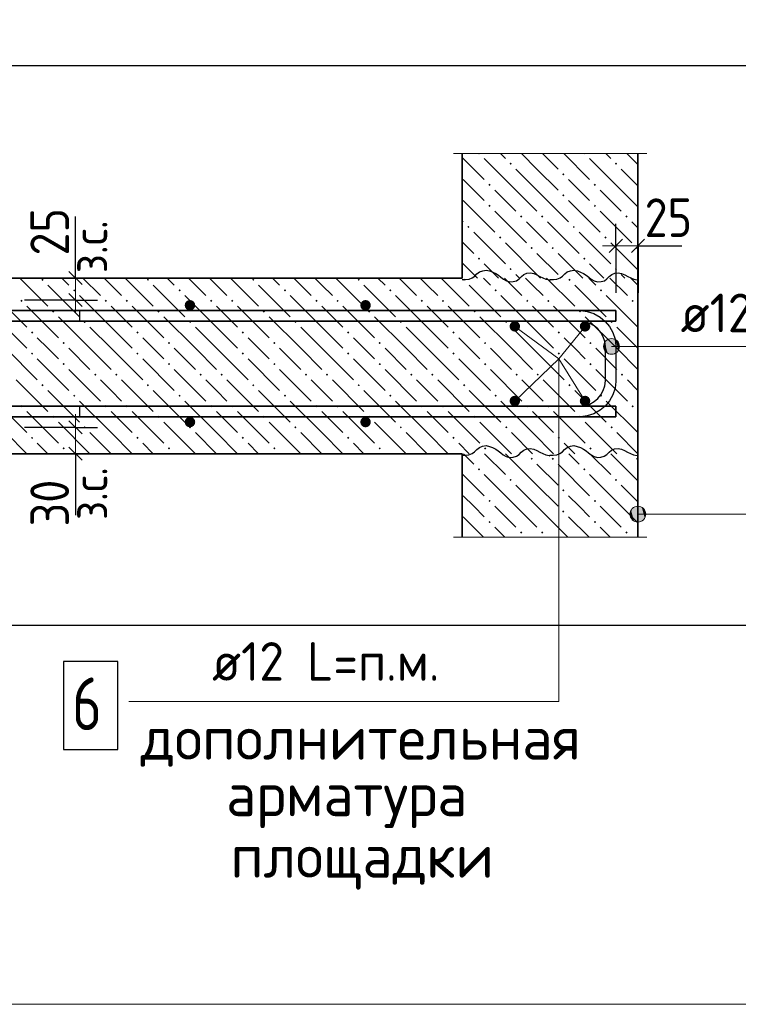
# Model space of a CAD drawing. Header units: millimetres. Extents: x 0 to 21005, y 0 to 14855.
# Tile 7 of 18: x 4706 to 6752, y 6742 to 9545. Entities that reach past the tile are written whole.
import ezdxf

# ---------------------------------------------------------------- set-up
doc = ezdxf.new("R2010")
doc.units = ezdxf.units.MM
for name, color, linetype, lineweight in [('Standard', 7, 'Continuous', 25), ('Обрамление П-обр. равн.', 7, 'Continuous', 25), ('Позиционная метка линия выноска', 7, 'Continuous', 13), ('Примечания_1', 7, 'Continuous', 13), ('Размерная линия_ общее', 7, 'Continuous', 13), ('Текст_ общее', 7, 'Continuous', 25), ('Фоновоя арматура Х1', 7, 'Continuous', 25)]:
    doc.layers.add(name, color=color, linetype=linetype, lineweight=lineweight)
doc.layers.add('ЖБ Лестница', color=7, linetype='Continuous', lineweight=25, true_color=0xe0e0ff)
doc.layers.add('ЖБ Стена верхний уровень', color=7, linetype='Continuous', lineweight=25, true_color=0x006e00)
doc.layers.add('Размерная выноска', color=7, linetype='Continuous')
doc.styles.add('ISOCPEUR', font='txt')

msp = doc.modelspace()

# ---------------------------------------------------------------- hatches: boundary and pattern name
at = {"linetype": 'Continuous', "lineweight": 25, "transparency": 33554687}
for points in [[(5205.9, 8732.1), (5204.8, 8737.9), (5201.5, 8742.7), (5196.6, 8746), (5190.9, 8747.1), (5185.2, 8746), (5180.3, 8742.7), (5177, 8737.9), (5175.9, 8732.1), (5177, 8726.4), (5180.3, 8721.5), (5185.2, 8718.3), (5190.9, 8717.1), (5196.6, 8718.3), (5201.5, 8721.5), (5204.8, 8726.4)], [(5205.9, 8732.1), (5204.8, 8737.9), (5201.5, 8742.7), (5196.6, 8746), (5190.9, 8747.1), (5185.2, 8746), (5180.3, 8742.7), (5177, 8737.9), (5175.9, 8732.1), (5177, 8726.4), (5180.3, 8721.5), (5185.2, 8718.3), (5190.9, 8717.1), (5196.6, 8718.3), (5201.5, 8721.5), (5204.8, 8726.4)], [(5705.9, 8732.1), (5704.8, 8737.9), (5701.5, 8742.7), (5696.6, 8746), (5690.9, 8747.1), (5685.2, 8746), (5680.3, 8742.7), (5677, 8737.9), (5675.9, 8732.1), (5677, 8726.4), (5680.3, 8721.5), (5685.2, 8718.3), (5690.9, 8717.1), (5696.6, 8718.3), (5701.5, 8721.5), (5704.8, 8726.4)], [(5705.9, 8732.1), (5704.8, 8737.9), (5701.5, 8742.7), (5696.6, 8746), (5690.9, 8747.1), (5685.2, 8746), (5680.3, 8742.7), (5677, 8737.9), (5675.9, 8732.1), (5677, 8726.4), (5680.3, 8721.5), (5685.2, 8718.3), (5690.9, 8717.1), (5696.6, 8718.3), (5701.5, 8721.5), (5704.8, 8726.4)], [(6130.9, 8672.1), (6129.7, 8677.9), (6126.5, 8682.7), (6121.6, 8686), (6115.9, 8687.1), (6110.1, 8686), (6105.3, 8682.7), (6102, 8677.9), (6100.9, 8672.1), (6102, 8666.4), (6105.3, 8661.5), (6110.1, 8658.3), (6115.9, 8657.1), (6121.6, 8658.3), (6126.5, 8661.5), (6129.7, 8666.4)], [(6330.9, 8672.1), (6329.7, 8677.9), (6326.5, 8682.7), (6321.6, 8686), (6315.9, 8687.1), (6310.1, 8686), (6305.3, 8682.7), (6302, 8677.9), (6300.9, 8672.1), (6302, 8666.4), (6305.3, 8661.5), (6310.1, 8658.3), (6315.9, 8657.1), (6321.6, 8658.3), (6326.5, 8661.5), (6329.7, 8666.4)], [(6130.9, 8459.6), (6129.7, 8465.4), (6126.5, 8470.2), (6121.6, 8473.5), (6115.9, 8474.6), (6110.1, 8473.5), (6105.3, 8470.2), (6102, 8465.4), (6100.9, 8459.6), (6102, 8453.9), (6105.3, 8449), (6110.1, 8445.8), (6115.9, 8444.6), (6121.6, 8445.8), (6126.5, 8449), (6129.7, 8453.9)], [(6330.9, 8459.6), (6329.7, 8465.4), (6326.5, 8470.2), (6321.6, 8473.5), (6315.9, 8474.6), (6310.1, 8473.5), (6305.3, 8470.2), (6302, 8465.4), (6300.9, 8459.6), (6302, 8453.9), (6305.3, 8449), (6310.1, 8445.8), (6315.9, 8444.6), (6321.6, 8445.8), (6326.5, 8449), (6329.7, 8453.9)], [(5205.9, 8399.6), (5204.8, 8405.4), (5201.5, 8410.2), (5196.6, 8413.5), (5190.9, 8414.6), (5185.2, 8413.5), (5180.3, 8410.2), (5177, 8405.4), (5175.9, 8399.6), (5177, 8393.9), (5180.3, 8389), (5185.2, 8385.8), (5190.9, 8384.6), (5196.6, 8385.8), (5201.5, 8389), (5204.8, 8393.9)], [(5705.9, 8399.6), (5704.8, 8405.4), (5701.5, 8410.2), (5696.6, 8413.5), (5690.9, 8414.6), (5685.2, 8413.5), (5680.3, 8410.2), (5677, 8405.4), (5675.9, 8399.6), (5677, 8393.9), (5680.3, 8389), (5685.2, 8385.8), (5690.9, 8384.6), (5696.6, 8385.8), (5701.5, 8389), (5704.8, 8393.9)]]:
    msp.add_hatch(color=7, dxfattribs=at).paths.add_polyline_path(points)
at = {"layer": 'ЖБ Лестница', "linetype": 'Continuous', "lineweight": 18, "transparency": 33554687}
for points in [[(4768.1, 8804.6), (4771.3, 8807.9), (4774.6, 8804.6), (4771.3, 8801.4)], [(5068.1, 8804.6), (5071.3, 8807.9), (5074.6, 8804.6), (5071.3, 8801.4)], [(5368.1, 8804.6), (5371.3, 8807.9), (5374.6, 8804.6), (5371.3, 8801.4)], [(5668.1, 8804.6), (5671.3, 8807.9), (5674.6, 8804.6), (5671.3, 8801.4)], [(5968.1, 8804.6), (5971.3, 8807.9), (5974.6, 8804.6), (5971.3, 8801.4)], [(6268.1, 8804.6), (6271.3, 8807.9), (6274.6, 8804.6), (6271.3, 8801.4)], [(4858.1, 8774.6), (4861.3, 8777.9), (4864.6, 8774.6), (4861.3, 8771.4)], [(5158.1, 8774.6), (5161.3, 8777.9), (5164.6, 8774.6), (5161.3, 8771.4)], [(5458.1, 8774.6), (5461.3, 8777.9), (5464.6, 8774.6), (5461.3, 8771.4)], [(5758.1, 8774.6), (5761.3, 8777.9), (5764.6, 8774.6), (5761.3, 8771.4)], [(6058.1, 8774.6), (6061.3, 8777.9), (6064.6, 8774.6), (6061.3, 8771.4)], [(6358.1, 8774.6), (6361.3, 8777.9), (6364.6, 8774.6), (6361.3, 8771.4)], [(4708.1, 8744.6), (4711.3, 8747.9), (4714.6, 8744.6), (4711.3, 8741.4)], [(4948.1, 8744.6), (4951.3, 8747.9), (4954.6, 8744.6), (4951.3, 8741.4)], [(5008.1, 8744.6), (5011.3, 8747.9), (5014.6, 8744.6), (5011.3, 8741.4)], [(5248.1, 8744.6), (5251.3, 8747.9), (5254.6, 8744.6), (5251.3, 8741.4)], [(5308.1, 8744.6), (5311.3, 8747.9), (5314.6, 8744.6), (5311.3, 8741.4)], [(5548.1, 8744.6), (5551.3, 8747.9), (5554.6, 8744.6), (5551.3, 8741.4)], [(5608.1, 8744.6), (5611.3, 8747.9), (5614.6, 8744.6), (5611.3, 8741.4)], [(5848.1, 8744.6), (5851.3, 8747.9), (5854.6, 8744.6), (5851.3, 8741.4)], [(5908.1, 8744.6), (5911.3, 8747.9), (5914.6, 8744.6), (5911.3, 8741.4)], [(6148.1, 8744.6), (6151.3, 8747.9), (6154.6, 8744.6), (6151.3, 8741.4)], [(6208.1, 8744.6), (6211.3, 8747.9), (6214.6, 8744.6), (6211.3, 8741.4)], [(6448.1, 8744.6), (6451.3, 8747.9), (6454.6, 8744.6), (6451.3, 8741.4)], [(4798.1, 8714.6), (4801.3, 8717.9), (4804.6, 8714.6), (4801.3, 8711.4)], [(5098.1, 8714.6), (5101.3, 8717.9), (5104.6, 8714.6), (5101.3, 8711.4)], [(5398.1, 8714.6), (5401.3, 8717.9), (5404.6, 8714.6), (5401.3, 8711.4)], [(5698.1, 8714.6), (5701.3, 8717.9), (5704.6, 8714.6), (5701.3, 8711.4)], [(5998.1, 8714.6), (6001.3, 8717.9), (6004.6, 8714.6), (6001.3, 8711.4)], [(6298.1, 8714.6), (6301.3, 8717.9), (6304.6, 8714.6), (6301.3, 8711.4)], [(4888.1, 8684.6), (4891.3, 8687.9), (4894.6, 8684.6), (4891.3, 8681.4)], [(5188.1, 8684.6), (5191.3, 8687.9), (5194.6, 8684.6), (5191.3, 8681.4)], [(5488.1, 8684.6), (5491.3, 8687.9), (5494.6, 8684.6), (5491.3, 8681.4)], [(5788.1, 8684.6), (5791.3, 8687.9), (5794.6, 8684.6), (5791.3, 8681.4)], [(6088.1, 8684.6), (6091.3, 8687.9), (6094.6, 8684.6), (6091.3, 8681.4)], [(6388.1, 8684.6), (6391.3, 8687.9), (6394.6, 8684.6), (6391.3, 8681.4)], [(4738.1, 8654.6), (4741.3, 8657.9), (4744.6, 8654.6), (4741.3, 8651.4)], [(5038.1, 8654.6), (5041.3, 8657.9), (5044.6, 8654.6), (5041.3, 8651.4)], [(5338.1, 8654.6), (5341.3, 8657.9), (5344.6, 8654.6), (5341.3, 8651.4)], [(5638.1, 8654.6), (5641.3, 8657.9), (5644.6, 8654.6), (5641.3, 8651.4)], [(5938.1, 8654.6), (5941.3, 8657.9), (5944.6, 8654.6), (5941.3, 8651.4)], [(6238.1, 8654.6), (6241.3, 8657.9), (6244.6, 8654.6), (6241.3, 8651.4)], [(4828.1, 8624.6), (4831.3, 8627.9), (4834.6, 8624.6), (4831.3, 8621.4)], [(5128.1, 8624.6), (5131.3, 8627.9), (5134.6, 8624.6), (5131.3, 8621.4)], [(5428.1, 8624.6), (5431.3, 8627.9), (5434.6, 8624.6), (5431.3, 8621.4)], [(5728.1, 8624.6), (5731.3, 8627.9), (5734.6, 8624.6), (5731.3, 8621.4)], [(6028.1, 8624.6), (6031.3, 8627.9), (6034.6, 8624.6), (6031.3, 8621.4)], [(6328.1, 8624.6), (6331.3, 8627.9), (6334.6, 8624.6), (6331.3, 8621.4)], [(4738.1, 8594.6), (4741.3, 8597.9), (4744.6, 8594.6), (4741.3, 8591.4)], [(5038.1, 8594.6), (5041.3, 8597.9), (5044.6, 8594.6), (5041.3, 8591.4)], [(5338.1, 8594.6), (5341.3, 8597.9), (5344.6, 8594.6), (5341.3, 8591.4)], [(5638.1, 8594.6), (5641.3, 8597.9), (5644.6, 8594.6), (5641.3, 8591.4)], [(5938.1, 8594.6), (5941.3, 8597.9), (5944.6, 8594.6), (5941.3, 8591.4)], [(6238.1, 8594.6), (6241.3, 8597.9), (6244.6, 8594.6), (6241.3, 8591.4)], [(4828.1, 8564.6), (4831.3, 8567.9), (4834.6, 8564.6), (4831.3, 8561.4)], [(5128.1, 8564.6), (5131.3, 8567.9), (5134.6, 8564.6), (5131.3, 8561.4)], [(5428.1, 8564.6), (5431.3, 8567.9), (5434.6, 8564.6), (5431.3, 8561.4)], [(5728.1, 8564.6), (5731.3, 8567.9), (5734.6, 8564.6), (5731.3, 8561.4)], [(6028.1, 8564.6), (6031.3, 8567.9), (6034.6, 8564.6), (6031.3, 8561.4)], [(6328.1, 8564.6), (6331.3, 8567.9), (6334.6, 8564.6), (6331.3, 8561.4)], [(4918.1, 8534.6), (4921.3, 8537.9), (4924.6, 8534.6), (4921.3, 8531.4)], [(4978.1, 8534.6), (4981.3, 8537.9), (4984.6, 8534.6), (4981.3, 8531.4)], [(5218.1, 8534.6), (5221.3, 8537.9), (5224.6, 8534.6), (5221.3, 8531.4)], [(5278.1, 8534.6), (5281.3, 8537.9), (5284.6, 8534.6), (5281.3, 8531.4)], [(5518.1, 8534.6), (5521.3, 8537.9), (5524.6, 8534.6), (5521.3, 8531.4)], [(5578.1, 8534.6), (5581.3, 8537.9), (5584.6, 8534.6), (5581.3, 8531.4)], [(5818.1, 8534.6), (5821.3, 8537.9), (5824.6, 8534.6), (5821.3, 8531.4)], [(5878.1, 8534.6), (5881.3, 8537.9), (5884.6, 8534.6), (5881.3, 8531.4)], [(6118.1, 8534.6), (6121.3, 8537.9), (6124.6, 8534.6), (6121.3, 8531.4)], [(6178.1, 8534.6), (6181.3, 8537.9), (6184.6, 8534.6), (6181.3, 8531.4)], [(6418.1, 8534.6), (6421.3, 8537.9), (6424.6, 8534.6), (6421.3, 8531.4)], [(4768.1, 8504.6), (4771.3, 8507.9), (4774.6, 8504.6), (4771.3, 8501.4)], [(5068.1, 8504.6), (5071.3, 8507.9), (5074.6, 8504.6), (5071.3, 8501.4)], [(5368.1, 8504.6), (5371.3, 8507.9), (5374.6, 8504.6), (5371.3, 8501.4)], [(5668.1, 8504.6), (5671.3, 8507.9), (5674.6, 8504.6), (5671.3, 8501.4)], [(5968.1, 8504.6), (5971.3, 8507.9), (5974.6, 8504.6), (5971.3, 8501.4)], [(6268.1, 8504.6), (6271.3, 8507.9), (6274.6, 8504.6), (6271.3, 8501.4)], [(4858.1, 8474.6), (4861.3, 8477.9), (4864.6, 8474.6), (4861.3, 8471.4)], [(5158.1, 8474.6), (5161.3, 8477.9), (5164.6, 8474.6), (5161.3, 8471.4)], [(5458.1, 8474.6), (5461.3, 8477.9), (5464.6, 8474.6), (5461.3, 8471.4)], [(5758.1, 8474.6), (5761.3, 8477.9), (5764.6, 8474.6), (5761.3, 8471.4)], [(6058.1, 8474.6), (6061.3, 8477.9), (6064.6, 8474.6), (6061.3, 8471.4)], [(6358.1, 8474.6), (6361.3, 8477.9), (6364.6, 8474.6), (6361.3, 8471.4)], [(4708.1, 8444.6), (4711.3, 8447.9), (4714.6, 8444.6), (4711.3, 8441.4)], [(4948.1, 8444.6), (4951.3, 8447.9), (4954.6, 8444.6), (4951.3, 8441.4)], [(5008.1, 8444.6), (5011.3, 8447.9), (5014.6, 8444.6), (5011.3, 8441.4)], [(5248.1, 8444.6), (5251.3, 8447.9), (5254.6, 8444.6), (5251.3, 8441.4)], [(5308.1, 8444.6), (5311.3, 8447.9), (5314.6, 8444.6), (5311.3, 8441.4)], [(5548.1, 8444.6), (5551.3, 8447.9), (5554.6, 8444.6), (5551.3, 8441.4)], [(5608.1, 8444.6), (5611.3, 8447.9), (5614.6, 8444.6), (5611.3, 8441.4)], [(5848.1, 8444.6), (5851.3, 8447.9), (5854.6, 8444.6), (5851.3, 8441.4)], [(5908.1, 8444.6), (5911.3, 8447.9), (5914.6, 8444.6), (5911.3, 8441.4)], [(6148.1, 8444.6), (6151.3, 8447.9), (6154.6, 8444.6), (6151.3, 8441.4)], [(6208.1, 8444.6), (6211.3, 8447.9), (6214.6, 8444.6), (6211.3, 8441.4)], [(6448.1, 8444.6), (6451.3, 8447.9), (6454.6, 8444.6), (6451.3, 8441.4)], [(4798.1, 8414.6), (4801.3, 8417.9), (4804.6, 8414.6), (4801.3, 8411.4)], [(5098.1, 8414.6), (5101.3, 8417.9), (5104.6, 8414.6), (5101.3, 8411.4)], [(5398.1, 8414.6), (5401.3, 8417.9), (5404.6, 8414.6), (5401.3, 8411.4)], [(5698.1, 8414.6), (5701.3, 8417.9), (5704.6, 8414.6), (5701.3, 8411.4)], [(5998.1, 8414.6), (6001.3, 8417.9), (6004.6, 8414.6), (6001.3, 8411.4)], [(6298.1, 8414.6), (6301.3, 8417.9), (6304.6, 8414.6), (6301.3, 8411.4)], [(4888.1, 8384.6), (4891.3, 8387.9), (4894.6, 8384.6), (4891.3, 8381.4)], [(5188.1, 8384.6), (5191.3, 8387.9), (5194.6, 8384.6), (5191.3, 8381.4)], [(5488.1, 8384.6), (5491.3, 8387.9), (5494.6, 8384.6), (5491.3, 8381.4)], [(5788.1, 8384.6), (5791.3, 8387.9), (5794.6, 8384.6), (5791.3, 8381.4)], [(6088.1, 8384.6), (6091.3, 8387.9), (6094.6, 8384.6), (6091.3, 8381.4)], [(6388.1, 8384.6), (6391.3, 8387.9), (6394.6, 8384.6), (6391.3, 8381.4)], [(4738.1, 8354.6), (4741.3, 8357.9), (4744.6, 8354.6), (4741.3, 8351.4)], [(5038.1, 8354.6), (5041.3, 8357.9), (5044.6, 8354.6), (5041.3, 8351.4)], [(5338.1, 8354.6), (5341.3, 8357.9), (5344.6, 8354.6), (5341.3, 8351.4)], [(5638.1, 8354.6), (5641.3, 8357.9), (5644.6, 8354.6), (5641.3, 8351.4)], [(5938.1, 8354.6), (5941.3, 8357.9), (5944.6, 8354.6), (5941.3, 8351.4)], [(6238.1, 8354.6), (6241.3, 8357.9), (6244.6, 8354.6), (6241.3, 8351.4)], [(4828.1, 8324.6), (4831.3, 8327.9), (4834.6, 8324.6), (4831.3, 8321.4)], [(5128.1, 8324.6), (5131.3, 8327.9), (5134.6, 8324.6), (5131.3, 8321.4)], [(5428.1, 8324.6), (5431.3, 8327.9), (5434.6, 8324.6), (5431.3, 8321.4)], [(5728.1, 8324.6), (5731.3, 8327.9), (5734.6, 8324.6), (5731.3, 8321.4)], [(6028.1, 8324.6), (6031.3, 8327.9), (6034.6, 8324.6), (6031.3, 8321.4)], [(6328.1, 8324.6), (6331.3, 8327.9), (6334.6, 8324.6), (6331.3, 8321.4)]]:
    msp.add_hatch(color=7, dxfattribs=at).paths.add_polyline_path(points, flags=16)
at = {"layer": 'ЖБ Стена верхний уровень', "linetype": 'Continuous', "lineweight": 18, "transparency": 33554687}
for points in [[(6016.2, 9164), (6013.9, 9161.8), (6011.7, 9164)], [(6316.2, 9164), (6313.9, 9161.8), (6311.7, 9164)], [(6100.7, 9135), (6103.9, 9138.3), (6107.2, 9135), (6103.9, 9131.8)], [(6400.7, 9135), (6403.9, 9138.3), (6407.2, 9135), (6403.9, 9131.8)], [(6250.7, 9105), (6253.9, 9108.3), (6257.2, 9105), (6253.9, 9101.8)], [(6040.7, 9075), (6043.9, 9078.3), (6047.2, 9075), (6043.9, 9071.8)], [(6340.7, 9075), (6343.9, 9078.3), (6347.2, 9075), (6343.9, 9071.8)], [(6250.7, 9045), (6253.9, 9048.3), (6257.2, 9045), (6253.9, 9041.8)], [(6040.7, 9015), (6043.9, 9018.3), (6047.2, 9015), (6043.9, 9011.8)], [(6340.7, 9015), (6343.9, 9018.3), (6347.2, 9015), (6343.9, 9011.8)], [(6130.7, 8985), (6133.9, 8988.3), (6137.2, 8985), (6133.9, 8981.8)], [(6190.7, 8985), (6193.9, 8988.3), (6197.2, 8985), (6193.9, 8981.8)], [(6430.7, 8985), (6433.9, 8988.3), (6437.2, 8985), (6433.9, 8981.8)], [(5980.7, 8955), (5983.9, 8958.3), (5987.2, 8955), (5983.9, 8951.8)], [(6280.7, 8955), (6283.9, 8958.3), (6287.2, 8955), (6283.9, 8951.8)], [(6070.7, 8925), (6073.9, 8928.3), (6077.2, 8925), (6073.9, 8921.8)], [(6370.7, 8925), (6373.9, 8928.3), (6377.2, 8925), (6373.9, 8921.8)], [(6160.7, 8895), (6163.9, 8898.3), (6167.2, 8895), (6163.9, 8891.8)], [(6220.7, 8895), (6223.9, 8898.3), (6227.2, 8895), (6223.9, 8891.8)], [(6460.7, 8895), (6463.9, 8898.3), (6466.3, 8895.9), (6466.3, 8894.2), (6463.9, 8891.8)], [(6010.7, 8865), (6013.9, 8868.3), (6017.2, 8865), (6013.9, 8861.8)], [(6310.7, 8865), (6313.9, 8868.3), (6317.2, 8865), (6313.9, 8861.8)], [(6100.7, 8835), (6103.9, 8838.3), (6107.2, 8835), (6103.9, 8831.8)], [(6400.7, 8835), (6403.9, 8838.3), (6407.2, 8835), (6403.9, 8831.8)], [(6465.9, 8596.3), (6466.3, 8595.9), (6466.3, 8594.2), (6465.9, 8593.7)], [(6160.7, 8295), (6163.9, 8298.3), (6167.2, 8295), (6163.9, 8291.8)], [(6220.7, 8295), (6223.9, 8298.3), (6227.2, 8295), (6223.9, 8291.8)], [(6460.7, 8295), (6463.9, 8298.3), (6466.3, 8295.9), (6466.3, 8294.2), (6463.9, 8291.8)], [(6010.7, 8265), (6013.9, 8268.3), (6017.2, 8265), (6013.9, 8261.8)], [(6310.7, 8265), (6313.9, 8268.3), (6317.2, 8265), (6313.9, 8261.8)], [(6100.7, 8235), (6103.9, 8238.3), (6107.2, 8235), (6103.9, 8231.8)], [(6400.7, 8235), (6403.9, 8238.3), (6407.2, 8235), (6403.9, 8231.8)], [(6250.7, 8205), (6253.9, 8208.3), (6257.2, 8205), (6253.9, 8201.8)], [(6040.7, 8175), (6043.9, 8178.3), (6047.2, 8175), (6043.9, 8171.8)], [(6340.7, 8175), (6343.9, 8178.3), (6347.2, 8175), (6343.9, 8171.8)], [(6250.7, 8145), (6253.9, 8148.3), (6257.2, 8145), (6253.9, 8141.8)], [(6040.7, 8115), (6043.9, 8118.3), (6047.2, 8115), (6043.9, 8111.8)], [(6340.7, 8115), (6343.9, 8118.3), (6347.2, 8115), (6343.9, 8111.8)], [(6130.7, 8085), (6133.9, 8088.3), (6137.2, 8085), (6133.9, 8081.8)], [(6190.7, 8085), (6193.9, 8088.3), (6197.2, 8085), (6193.9, 8081.8)], [(6430.7, 8085), (6433.9, 8088.3), (6437.2, 8085), (6433.9, 8081.8)]]:
    msp.add_hatch(color=7, dxfattribs=at).paths.add_polyline_path(points, flags=16)
at = {"layer": 'Позиционная метка линия выноска', "linetype": 'Continuous', "lineweight": 13, "transparency": 33554687}
for points in [[(6466.3, 8115), (6466.3, 8160), (6455.1, 8156.8)], [(6477.6, 8118.1), (6477.6, 8156.8), (6466.3, 8160)], [(6477.6, 8118.1), (6466.3, 8160), (6466.3, 8115)], [(6447, 8126.2), (6447, 8148.7), (6443.8, 8137.5)], [(6455.1, 8118.1), (6455.1, 8156.8), (6447, 8148.7)], [(6455.1, 8118.1), (6447, 8148.7), (6447, 8126.2)], [(6466.3, 8115), (6455.1, 8156.8), (6455.1, 8118.1)], [(6485.7, 8126.2), (6485.7, 8148.7), (6477.6, 8156.8)], [(6485.7, 8126.2), (6477.6, 8156.8), (6477.6, 8118.1)], [(6485.7, 8148.7), (6485.7, 8126.2), (6488.8, 8137.5)]]:
    msp.add_hatch(color=7, dxfattribs=at).paths.add_polyline_path(points)
at = {"layer": 'Текст_ общее', "linetype": 'Continuous', "lineweight": 13, "transparency": 33554687}
for points in [[(6372, 8626.3), (6380.1, 8595.7), (6380.1, 8634.4)], [(6380.1, 8634.4), (6391.3, 8592.5), (6391.3, 8637.5)], [(6380.1, 8634.4), (6380.1, 8595.7), (6391.3, 8592.5)], [(6391.3, 8637.5), (6391.3, 8592.5), (6402.6, 8595.7)], [(6391.3, 8637.5), (6402.6, 8595.7), (6402.6, 8634.4)], [(6402.6, 8634.4), (6402.6, 8595.7), (6410.7, 8603.8)], [(6402.6, 8634.4), (6410.7, 8603.8), (6410.7, 8626.3)], [(6372, 8603.8), (6372, 8626.3), (6368.8, 8615)], [(6372, 8626.3), (6372, 8603.8), (6380.1, 8595.7)], [(6410.7, 8626.3), (6410.7, 8603.8), (6413.8, 8615)]]:
    msp.add_hatch(color=7, dxfattribs=at).paths.add_polyline_path(points)

# ---------------------------------------------------------------- linework, layer by layer
at = {"color": 7, "linetype": 'Continuous', "lineweight": 25, "transparency": 33554687}
msp.add_lwpolyline([(4830.4, 7467.6), (4985.4, 7467.6), (4985.4, 7717.6), (4830.4, 7717.6), (4830.4, 7467.6)], dxfattribs=at)
at = {"layer": 'Standard', "color": 254, "linetype": 'Continuous', "lineweight": 25, "true_color": 0xc4c4ff, "transparency": 33554687}
msp.add_line((3596.9, 7821.8), (8416.2, 7821.8), dxfattribs=at)
at = {"layer": 'Standard', "color": 7, "linetype": 'Continuous', "lineweight": 13, "transparency": 33554687}
msp.add_lwpolyline([(8416.2, 10359.2), (2398.2, 10359.2), (2398.2, 6742), (8416.2, 6742), (8416.2, 10359.2)], dxfattribs=at)
at = {"layer": 'Standard', "color": 254, "linetype": 'Continuous', "lineweight": 25, "true_color": 0xc4c4ff, "transparency": 33554687}
msp.add_lwpolyline([(8416.2, 9414), (3596.9, 9414), (3596.9, 7821.8)], dxfattribs=at)
at = {"layer": 'ЖБ Лестница', "color": 7, "linetype": 'Continuous', "lineweight": 35, "transparency": 33554687}
for p, q in [((5965.9, 8809.6), (3846.9, 8809.6)), ((3846.9, 8309.6), (5965.9, 8309.6))]:
    msp.add_line(p, q, dxfattribs=at)
at = {"layer": 'ЖБ Лестница', "color": 9, "linetype": 'Continuous', "lineweight": 18, "true_color": 0xc7c7c7, "transparency": 33554687}
for p, q in [((4706.3, 8809.6), (4786.3, 8729.6)), ((4826.3, 8809.6), (4846.3, 8789.6)), ((4886.3, 8809.6), (4936.3, 8759.6)), ((4966.3, 8789.6), (4946.3, 8809.6)), ((5006.3, 8809.6), (5086.3, 8729.6)), ((5126.3, 8809.6), (5146.3, 8789.6)), ((5186.3, 8809.6), (5236.3, 8759.6)), ((5266.3, 8789.6), (5246.3, 8809.6)), ((5306.3, 8809.6), (5386.3, 8729.6)), ((5426.3, 8809.6), (5446.3, 8789.6)), ((5486.3, 8809.6), (5536.3, 8759.6)), ((5566.3, 8789.6), (5546.3, 8809.6)), ((5606.3, 8809.6), (5686.3, 8729.6)), ((5726.3, 8809.6), (5746.3, 8789.6)), ((5786.3, 8809.6), (5836.3, 8759.6)), ((5866.3, 8789.6), (5846.3, 8809.6)), ((5906.3, 8809.6), (5986.3, 8729.6)), ((6026.3, 8809.6), (6046.3, 8789.6)), ((6086.3, 8809.6), (6136.3, 8759.6)), ((6166.3, 8789.6), (6146.3, 8809.6)), ((6206.3, 8809.6), (6286.3, 8729.6)), ((6326.3, 8809.6), (6346.3, 8789.6)), ((6386.3, 8809.6), (6436.3, 8759.6)), ((6466.3, 8789.6), (6446.3, 8809.6)), ((4786.3, 8789.6), (4876.3, 8699.6)), ((4996.3, 8759.6), (4966.3, 8789.6)), ((5086.3, 8789.6), (5176.3, 8699.6)), ((5296.3, 8759.6), (5266.3, 8789.6)), ((5386.3, 8789.6), (5476.3, 8699.6)), ((5596.3, 8759.6), (5566.3, 8789.6)), ((5686.3, 8789.6), (5776.3, 8699.6)), ((5896.3, 8759.6), (5866.3, 8789.6)), ((5986.3, 8789.6), (6076.3, 8699.6)), ((6196.3, 8759.6), (6166.3, 8789.6)), ((6286.3, 8789.6), (6376.3, 8699.6)), ((6466.3, 8789.6), (6466.3, 8789.6)), ((4966.3, 8669.6), (4876.3, 8759.6)), ((5266.3, 8669.6), (5176.3, 8759.6)), ((5566.3, 8669.6), (5476.3, 8759.6)), ((5866.3, 8669.6), (5776.3, 8759.6)), ((6166.3, 8669.6), (6076.3, 8759.6)), ((6466.3, 8669.6), (6376.3, 8759.6)), ((4666.3, 8729.6), (4726.3, 8669.6)), ((4726.3, 8729.6), (4816.3, 8639.6)), ((4966.3, 8729.6), (5026.3, 8669.6)), ((5026.3, 8729.6), (5116.3, 8639.6)), ((5266.3, 8729.6), (5326.3, 8669.6)), ((5326.3, 8729.6), (5416.3, 8639.6)), ((5566.3, 8729.6), (5626.3, 8669.6)), ((5626.3, 8729.6), (5716.3, 8639.6)), ((5866.3, 8729.6), (5926.3, 8669.6)), ((5926.3, 8729.6), (6016.3, 8639.6)), ((6166.3, 8729.6), (6226.3, 8669.6)), ((6226.3, 8729.6), (6316.3, 8639.6)), ((6466.3, 8729.6), (6466.3, 8729.6)), ((4906.3, 8609.6), (4816.3, 8699.6)), ((5206.3, 8609.6), (5116.3, 8699.6)), ((5506.3, 8609.6), (5416.3, 8699.6)), ((5806.3, 8609.6), (5716.3, 8699.6)), ((6106.3, 8609.6), (6016.3, 8699.6)), ((6406.3, 8609.6), (6316.3, 8699.6)), ((4666.3, 8669.6), (4726.3, 8609.6)), ((4906.3, 8669.6), (4966.3, 8609.6)), ((4966.3, 8669.6), (5026.3, 8609.6)), ((5206.3, 8669.6), (5266.3, 8609.6)), ((5266.3, 8669.6), (5326.3, 8609.6)), ((5506.3, 8669.6), (5566.3, 8609.6)), ((5566.3, 8669.6), (5626.3, 8609.6)), ((5806.3, 8669.6), (5866.3, 8609.6)), ((5866.3, 8669.6), (5926.3, 8609.6)), ((6106.3, 8669.6), (6166.3, 8609.6)), ((6166.3, 8669.6), (6226.3, 8609.6)), ((6406.3, 8669.6), (6466.3, 8609.6)), ((6466.3, 8669.6), (6466.3, 8669.6)), ((4786.3, 8609.6), (4756.3, 8639.6)), ((5086.3, 8609.6), (5056.3, 8639.6)), ((5386.3, 8609.6), (5356.3, 8639.6)), ((5686.3, 8609.6), (5656.3, 8639.6)), ((5986.3, 8609.6), (5956.3, 8639.6)), ((6286.3, 8609.6), (6256.3, 8639.6)), ((4666.3, 8609.6), (4756.3, 8519.6)), ((4816.3, 8579.6), (4786.3, 8609.6)), ((4846.3, 8609.6), (4906.3, 8549.6)), ((4906.3, 8609.6), (4966.3, 8549.6)), ((4966.3, 8609.6), (5056.3, 8519.6)), ((5116.3, 8579.6), (5086.3, 8609.6)), ((5146.3, 8609.6), (5206.3, 8549.6)), ((5206.3, 8609.6), (5266.3, 8549.6)), ((5266.3, 8609.6), (5356.3, 8519.6)), ((5416.3, 8579.6), (5386.3, 8609.6)), ((5446.3, 8609.6), (5506.3, 8549.6)), ((5506.3, 8609.6), (5566.3, 8549.6)), ((5566.3, 8609.6), (5656.3, 8519.6)), ((5716.3, 8579.6), (5686.3, 8609.6)), ((5746.3, 8609.6), (5806.3, 8549.6)), ((5806.3, 8609.6), (5866.3, 8549.6)), ((5866.3, 8609.6), (5956.3, 8519.6)), ((6016.3, 8579.6), (5986.3, 8609.6)), ((6046.3, 8609.6), (6106.3, 8549.6)), ((6106.3, 8609.6), (6166.3, 8549.6)), ((6166.3, 8609.6), (6256.3, 8519.6)), ((6316.3, 8579.6), (6286.3, 8609.6)), ((6346.3, 8609.6), (6406.3, 8549.6)), ((6406.3, 8609.6), (6466.3, 8549.6)), ((6466.3, 8609.6), (6466.3, 8609.6)), ((4756.3, 8579.6), (4846.3, 8489.6)), ((5056.3, 8579.6), (5146.3, 8489.6)), ((5356.3, 8579.6), (5446.3, 8489.6)), ((5656.3, 8579.6), (5746.3, 8489.6)), ((5956.3, 8579.6), (6046.3, 8489.6)), ((6256.3, 8579.6), (6346.3, 8489.6)), ((4846.3, 8549.6), (4936.3, 8459.6)), ((5146.3, 8549.6), (5236.3, 8459.6)), ((5446.3, 8549.6), (5536.3, 8459.6)), ((5746.3, 8549.6), (5836.3, 8459.6)), ((6046.3, 8549.6), (6136.3, 8459.6)), ((6346.3, 8549.6), (6436.3, 8459.6)), ((4696.3, 8519.6), (4786.3, 8429.6)), ((4966.3, 8489.6), (4936.3, 8519.6)), ((4996.3, 8519.6), (5086.3, 8429.6)), ((5266.3, 8489.6), (5236.3, 8519.6)), ((5296.3, 8519.6), (5386.3, 8429.6)), ((5566.3, 8489.6), (5536.3, 8519.6)), ((5596.3, 8519.6), (5686.3, 8429.6)), ((5866.3, 8489.6), (5836.3, 8519.6)), ((5896.3, 8519.6), (5986.3, 8429.6)), ((6166.3, 8489.6), (6136.3, 8519.6)), ((6196.3, 8519.6), (6286.3, 8429.6)), ((6466.3, 8489.6), (6436.3, 8519.6)), ((4786.3, 8489.6), (4876.3, 8399.6)), ((4996.3, 8459.6), (4966.3, 8489.6)), ((5086.3, 8489.6), (5176.3, 8399.6)), ((5296.3, 8459.6), (5266.3, 8489.6)), ((5386.3, 8489.6), (5476.3, 8399.6)), ((5596.3, 8459.6), (5566.3, 8489.6)), ((5686.3, 8489.6), (5776.3, 8399.6)), ((5896.3, 8459.6), (5866.3, 8489.6)), ((5986.3, 8489.6), (6076.3, 8399.6)), ((6196.3, 8459.6), (6166.3, 8489.6)), ((6286.3, 8489.6), (6376.3, 8399.6)), ((6466.3, 8489.6), (6466.3, 8489.6)), ((4966.3, 8369.6), (4876.3, 8459.6)), ((5266.3, 8369.6), (5176.3, 8459.6)), ((5566.3, 8369.6), (5476.3, 8459.6)), ((5866.3, 8369.6), (5776.3, 8459.6)), ((6166.3, 8369.6), (6076.3, 8459.6)), ((6466.3, 8369.6), (6376.3, 8459.6)), ((4666.3, 8429.6), (4726.3, 8369.6)), ((4726.3, 8429.6), (4816.3, 8339.6)), ((4966.3, 8429.6), (5026.3, 8369.6)), ((5026.3, 8429.6), (5116.3, 8339.6)), ((5266.3, 8429.6), (5326.3, 8369.6)), ((5326.3, 8429.6), (5416.3, 8339.6)), ((5566.3, 8429.6), (5626.3, 8369.6)), ((5626.3, 8429.6), (5716.3, 8339.6)), ((5866.3, 8429.6), (5926.3, 8369.6)), ((5926.3, 8429.6), (6016.3, 8339.6)), ((6166.3, 8429.6), (6226.3, 8369.6)), ((6226.3, 8429.6), (6316.3, 8339.6)), ((6466.3, 8429.6), (6466.3, 8429.6)), ((4906.3, 8309.6), (4816.3, 8399.6)), ((5206.3, 8309.6), (5116.3, 8399.6)), ((5506.3, 8309.6), (5416.3, 8399.6)), ((5806.3, 8309.6), (5716.3, 8399.6)), ((6106.3, 8309.6), (6016.3, 8399.6)), ((6406.3, 8309.6), (6316.3, 8399.6)), ((4666.3, 8369.6), (4726.3, 8309.6)), ((4906.3, 8369.6), (4966.3, 8309.6)), ((4966.3, 8369.6), (5026.3, 8309.6)), ((5206.3, 8369.6), (5266.3, 8309.6)), ((5266.3, 8369.6), (5326.3, 8309.6)), ((5506.3, 8369.6), (5566.3, 8309.6)), ((5566.3, 8369.6), (5626.3, 8309.6)), ((5806.3, 8369.6), (5866.3, 8309.6)), ((5866.3, 8369.6), (5926.3, 8309.6)), ((6106.3, 8369.6), (6166.3, 8309.6)), ((6166.3, 8369.6), (6226.3, 8309.6)), ((6466.3, 8369.6), (6466.3, 8369.6)), ((4786.3, 8309.6), (4756.3, 8339.6)), ((5086.3, 8309.6), (5056.3, 8339.6)), ((5386.3, 8309.6), (5356.3, 8339.6)), ((5686.3, 8309.6), (5656.3, 8339.6)), ((5986.3, 8309.6), (5956.3, 8339.6)), ((6286.3, 8309.6), (6256.3, 8339.6))]:
    msp.add_line(p, q, dxfattribs=at)
msp.add_lwpolyline([(6406.3, 8369.6), (6466.3, 8309.6), (6466.3, 8309.6)], dxfattribs=at)
at = {"layer": 'ЖБ Стена верхний уровень', "color": 7, "linetype": 'Continuous', "lineweight": 35, "transparency": 33554687}
for p, q in [((5966.3, 9164), (5966.3, 8809.6)), ((6466.3, 8071.8), (6466.3, 9164)), ((5966.3, 8309.6), (5966.3, 8071.8))]:
    msp.add_line(p, q, dxfattribs=at)
at = {"layer": 'ЖБ Стена верхний уровень', "color": 251, "linetype": 'Continuous', "lineweight": 18, "true_color": 0x575757, "transparency": 33554687}
for p, q in [((5966.3, 9152.6), (6028.9, 9090)), ((6118.9, 9060), (6028.9, 9150)), ((6075, 9164), (6088.9, 9150)), ((6178.9, 9120), (6135, 9164)), ((6195, 9164), (6238.9, 9120)), ((6255, 9164), (6328.9, 9090)), ((6418.9, 9060), (6328.9, 9150)), ((6375, 9164), (6388.9, 9150)), ((6466.3, 9132.6), (6435, 9164)), ((6118.9, 9120), (6178.9, 9060)), ((6178.9, 9120), (6238.9, 9060)), ((6418.9, 9120), (6466.3, 9072.6)), ((5998.9, 9060), (5968.9, 9090)), ((6298.9, 9060), (6268.9, 9090)), ((6028.9, 9030), (5998.9, 9060)), ((6058.9, 9060), (6118.9, 9000)), ((6118.9, 9060), (6178.9, 9000)), ((6178.9, 9060), (6268.9, 8970)), ((6328.9, 9030), (6298.9, 9060)), ((6358.9, 9060), (6418.9, 9000)), ((6418.9, 9060), (6466.3, 9012.6)), ((5968.9, 9030), (6058.9, 8940)), ((6268.9, 9030), (6358.9, 8940)), ((6058.9, 9000), (6148.9, 8910)), ((6358.9, 9000), (6448.9, 8910)), ((5966.3, 8972.6), (5968.9, 8970)), ((6178.9, 8940), (6148.9, 8970)), ((6208.9, 8970), (6298.9, 8880)), ((6466.3, 8952.6), (6448.9, 8970)), ((5998.9, 8940), (6088.9, 8850)), ((6208.9, 8910), (6178.9, 8940)), ((6298.9, 8940), (6388.9, 8850)), ((5966.3, 8912.6), (5998.9, 8880)), ((6178.9, 8820), (6088.9, 8910)), ((6466.3, 8832.6), (6388.9, 8910)), ((6178.9, 8880), (6238.9, 8820)), ((6238.9, 8880), (6309.3, 8809.6)), ((5966.3, 8852.6), (6009.3, 8809.6)), ((6069.3, 8809.6), (6028.9, 8850)), ((6369.3, 8809.6), (6328.9, 8850)), ((6118.9, 8820), (6129.3, 8809.6)), ((6178.9, 8820), (6189.3, 8809.6)), ((6418.9, 8820), (6429.3, 8809.6)), ((6465.9, 8773.1), (6466.3, 8772.6)), ((6465.9, 8713.1), (6466.3, 8712.6)), ((6466.3, 8652.6), (6465.9, 8653.1)), ((6466.3, 8532.6), (6465.9, 8533.1)), ((6465.9, 8473.1), (6466.3, 8472.6)), ((6465.9, 8413.1), (6466.3, 8412.6)), ((6466.3, 8352.6), (6465.9, 8353.1)), ((5969.3, 8309.6), (5998.9, 8280)), ((6029.3, 8309.6), (6088.9, 8250)), ((6178.9, 8220), (6089.3, 8309.6)), ((6269.3, 8309.6), (6298.9, 8280)), ((6329.3, 8309.6), (6388.9, 8250)), ((6466.3, 8232.6), (6389.3, 8309.6)), ((6178.9, 8280), (6238.9, 8220)), ((6238.9, 8280), (6328.9, 8190)), ((5966.3, 8252.6), (6028.9, 8190)), ((6118.9, 8160), (6028.9, 8250)), ((6418.9, 8160), (6328.9, 8250)), ((6118.9, 8220), (6178.9, 8160)), ((6178.9, 8220), (6238.9, 8160)), ((6418.9, 8220), (6466.3, 8172.6)), ((5998.9, 8160), (5968.9, 8190)), ((6298.9, 8160), (6268.9, 8190)), ((6028.9, 8130), (5998.9, 8160)), ((6058.9, 8160), (6118.9, 8100)), ((6118.9, 8160), (6178.9, 8100)), ((6178.9, 8160), (6267.1, 8071.8)), ((6328.9, 8130), (6298.9, 8160)), ((6358.9, 8160), (6418.9, 8100)), ((6418.9, 8160), (6466.3, 8112.6)), ((5968.9, 8130), (6027.1, 8071.8)), ((6268.9, 8130), (6327.1, 8071.8)), ((6058.9, 8100), (6087.1, 8071.8)), ((6358.9, 8100), (6387.1, 8071.8)), ((5966.3, 8072.6), (5967.1, 8071.8))]:
    msp.add_line(p, q, dxfattribs=at)
at = {"layer": 'Обрамление П-обр. равн.', "color": 38, "linetype": 'Continuous', "lineweight": 25, "true_color": 0x5f1e0f, "transparency": 33554687}
msp.add_lwpolyline([(4877.4, 8717.1), (6303.8, 8717.1), (6322.1, 8714.6), (6341.1, 8708.3), (6358.7, 8698.5), (6373.1, 8686.4), (6385.2, 8672), (6395, 8654.4), (6401.3, 8635.4), (6403.8, 8617.1), (6403.8, 8514.7), (6401.3, 8496.4), (6395, 8477.3), (6385.2, 8459.8), (6373.1, 8445.3), (6358.7, 8433.3), (6341.1, 8423.5), (6322.1, 8417.2), (6303.8, 8414.6), (4877.4, 8414.6), (4877.4, 8444.6), (6301.7, 8444.6), (6315.3, 8446.5), (6329, 8451), (6341.6, 8458.1), (6351.8, 8466.6), (6360.4, 8476.9), (6367.4, 8489.5), (6371.9, 8503.2), (6373.8, 8516.8), (6373.8, 8615), (6371.9, 8628.6), (6367.4, 8642.3), (6360.4, 8654.9), (6351.8, 8665.1), (6341.6, 8673.7), (6329, 8680.7), (6315.3, 8685.2), (6301.7, 8687.1), (4877.4, 8687.1), (4877.4, 8717.1)], dxfattribs=at)
at = {"layer": 'Позиционная метка линия выноска', "color": 7, "linetype": 'Continuous', "lineweight": 13, "transparency": 33554687}
for p, q in [((6241.6, 8579.5), (6115.9, 8672.1)), ((6241.6, 8579.5), (6115.9, 8459.6)), ((6241.6, 8579.5), (6315.9, 8459.6)), ((6466.3, 8160), (6466.3, 8160)), ((6443.8, 8137.5), (6443.8, 8137.5)), ((7379.1, 8137.5), (6466.3, 8137.5)), ((6488.8, 8137.5), (6488.8, 8137.5)), ((6466.3, 8115), (6466.3, 8115))]:
    msp.add_line(p, q, dxfattribs=at)
msp.add_lwpolyline([(5016.6, 7604.5), (6241.6, 7604.5), (6241.6, 8579.5), (6315.9, 8672.1)], dxfattribs=at)
msp.add_circle((6466.3, 8137.5), 22.5, dxfattribs=at)
at = {"layer": 'Примечания_1', "color": 7, "linetype": 'Continuous', "lineweight": 25, "transparency": 33554687}
msp.add_line((6465.9, 8305.3), (6465.9, 8305.3), dxfattribs=at)
for points in [[(5966.3, 8805.3), (5975.6, 8805.1), (5985.6, 8806.6), (5994.6, 8809.9), (6001.8, 8815.3), (6008.1, 8821.8), (6015.3, 8827.3), (6024.6, 8830.6), (6034.3, 8832.5), (6044.1, 8830.3), (6053.1, 8826.8), (6061.8, 8822.8), (6069.3, 8817.4), (6076.3, 8811.7), (6083.3, 8806), (6091.8, 8801.5), (6101.3, 8799.1), (6111.3, 8799.4), (6121.1, 8802.1), (6128.3, 8807.4), (6134.8, 8813.7), (6141.8, 8819.4), (6150.3, 8823.6), (6160.3, 8824.6), (6170.1, 8822.2), (6178.8, 8818.4), (6187.3, 8814.1), (6196.1, 8810), (6204.6, 8806), (6214.3, 8804.1), (6216.3, 8803.9)], [(6216.3, 8805.3), (6225.6, 8805.1), (6235.6, 8806.6), (6244.6, 8809.9), (6251.8, 8815.3), (6258.1, 8821.8), (6265.3, 8827.3), (6274.6, 8830.6), (6284.3, 8832.5), (6294.1, 8830.3), (6303.1, 8826.8), (6311.8, 8822.8), (6319.3, 8817.4), (6326.3, 8811.7), (6333.3, 8806), (6341.8, 8801.5), (6351.3, 8799.1), (6361.3, 8799.4), (6371.1, 8802.1), (6378.3, 8807.4), (6384.8, 8813.7), (6391.8, 8819.4), (6400.3, 8823.6), (6410.3, 8824.6), (6420.1, 8822.2), (6428.8, 8818.4), (6437.3, 8814.1), (6446.1, 8810), (6454.6, 8806), (6464.3, 8804.1), (6465.9, 8803.9)], [(5965.9, 8305.3), (5975.2, 8305.1), (5985.2, 8306.6), (5994.2, 8309.9), (6001.4, 8315.3), (6007.7, 8321.8), (6014.9, 8327.3), (6024.2, 8330.6), (6033.9, 8332.5), (6043.7, 8330.3), (6052.7, 8326.8), (6061.4, 8322.8), (6068.9, 8317.4), (6075.9, 8311.7), (6082.9, 8306), (6091.4, 8301.5), (6100.9, 8299.1), (6110.9, 8299.4), (6120.7, 8302.1), (6127.9, 8307.4), (6134.4, 8313.7), (6141.4, 8319.4), (6149.9, 8323.6), (6159.9, 8324.6), (6169.7, 8322.2), (6178.4, 8318.4), (6186.9, 8314.1), (6195.7, 8310), (6204.2, 8306), (6213.9, 8304.1), (6215.9, 8303.9)], [(6215.9, 8305.3), (6225.2, 8305.1), (6235.2, 8306.6), (6244.2, 8309.9), (6251.4, 8315.3), (6257.7, 8321.8), (6264.9, 8327.3), (6274.2, 8330.6), (6283.9, 8332.5), (6293.7, 8330.3), (6302.7, 8326.8), (6311.4, 8322.8), (6318.9, 8317.4), (6325.9, 8311.7), (6332.9, 8306), (6341.4, 8301.5), (6350.9, 8299.1), (6360.9, 8299.4), (6370.7, 8302.1), (6377.9, 8307.4), (6384.4, 8313.7), (6391.4, 8319.4), (6399.9, 8323.6), (6409.9, 8324.6), (6419.7, 8322.2), (6428.4, 8318.4), (6436.9, 8314.1), (6445.7, 8310), (6454.2, 8306), (6463.9, 8304.1), (6465.9, 8303.9)]]:
    msp.add_lwpolyline(points, dxfattribs=at)
at = {"layer": 'Размерная выноска', "color": 7, "linetype": 'Continuous', "lineweight": 13, "transparency": 33554687}
for p, q in [((5941.3, 9164), (6491.3, 9164)), ((5941.3, 8071.8), (6491.3, 8071.8))]:
    msp.add_line(p, q, dxfattribs=at)
at = {"layer": 'Размерная выноска', "color": 7, "linetype": 'Continuous', "lineweight": -3, "transparency": 33554687}
for p, q in [((4865.3, 8809.6), (4865.3, 8984.6)), ((6466.7, 8901.5), (6591.7, 8901.5)), ((4865.3, 8309.6), (4865.3, 8134.6))]:
    msp.add_line(p, q, dxfattribs=at)
at = {"layer": 'Размерная линия_ общее', "color": 253, "linetype": 'Continuous', "lineweight": -3, "true_color": 0xa0a0a0, "transparency": 33554687}
for p, q in [((6403.4, 8901.5), (6403.4, 8964)), ((6466.7, 8901.5), (6466.7, 8964)), ((6403.4, 8901.5), (6403.4, 8839)), ((6403.4, 8901.5), (6403.4, 8767.1)), ((6466.7, 8901.5), (6466.7, 8839)), ((6466.7, 8901.5), (6466.7, 8767.5)), ((4865.3, 8809.6), (4719.6, 8809.6)), ((4865.3, 8809.6), (4802.8, 8809.6)), ((4865.3, 8809.6), (4927.8, 8809.6)), ((4865.3, 8747.1), (4719.6, 8747.1)), ((4865.3, 8747.1), (4802.8, 8747.1)), ((4865.3, 8747.1), (4927.8, 8747.1)), ((4865.3, 8384.6), (4719.6, 8384.6)), ((4865.3, 8384.6), (4802.8, 8384.6)), ((4865.3, 8384.6), (4927.8, 8384.6)), ((4865.3, 8309.6), (4719.6, 8309.6)), ((4865.3, 8309.6), (4802.8, 8309.6)), ((4865.3, 8309.6), (4927.8, 8309.6))]:
    msp.add_line(p, q, dxfattribs=at)
at = {"layer": 'Размерная линия_ общее', "color": 7, "linetype": 'Continuous', "lineweight": 25, "transparency": 33554687}
for p, q in [((6384.7, 8882.7), (6422.2, 8920.2)), ((6448, 8882.7), (6485.5, 8920.2)), ((4884, 8790.9), (4846.5, 8828.4)), ((4884, 8728.4), (4846.5, 8765.9)), ((4846.5, 8403.4), (4884, 8365.9)), ((4846.5, 8328.4), (4884, 8290.9))]:
    msp.add_line(p, q, dxfattribs=at)
at = {"layer": 'Размерная линия_ общее', "color": 7, "linetype": 'Continuous', "lineweight": 13, "transparency": 33554687}
for p, q in [((6403.4, 8901.5), (6365.9, 8901.5)), ((6403.4, 8901.5), (6466.7, 8901.5)), ((6466.7, 8901.5), (6504.2, 8901.5)), ((4865.3, 8809.6), (4865.3, 8847.1)), ((4865.3, 8747.1), (4865.3, 8809.6)), ((4865.3, 8747.1), (4865.3, 8709.6)), ((4865.3, 8384.6), (4865.3, 8422.1)), ((4865.3, 8384.6), (4865.3, 8309.6)), ((4865.3, 8309.6), (4865.3, 8272.1))]:
    msp.add_line(p, q, dxfattribs=at)
at = {"layer": 'Текст_ общее', "color": 7, "linetype": 'Continuous', "lineweight": 13, "transparency": 33554687}
for p, q in [((6391.3, 8637.5), (6391.3, 8637.5)), ((6368.8, 8615), (6368.8, 8615)), ((6391.3, 8615), (7593.4, 8615)), ((6413.8, 8615), (6413.8, 8615)), ((6391.3, 8592.5), (6391.3, 8592.5))]:
    msp.add_line(p, q, dxfattribs=at)
msp.add_circle((6391.3, 8615), 22.5, dxfattribs=at)
at = {"layer": 'Фоновоя арматура Х1', "color": 7, "linetype": 'Continuous', "lineweight": 35, "transparency": 33554687}
for points in [[(6403.4, 8687.1), (3831.9, 8687.1), (3831.9, 8717.1), (6403.4, 8717.1), (6403.4, 8687.1)], [(6403.4, 8414.6), (3831.9, 8414.6), (3831.9, 8444.6), (6403.4, 8444.6), (6403.4, 8414.6)]]:
    msp.add_lwpolyline(points, dxfattribs=at)

# ---------------------------------------------------------------- texts
at = {"color": 7, "linetype": 'Continuous', "lineweight": 13, "transparency": 33554687, "attachment_point": 7, "style": 'ISOCPEUR'}
for s, insert, char_height, width in [('\\W0.94;ø12 L=п.м. ', (5253.7, 7663.2), 110, 799.574), ('\\W0.78;6', (4855.4, 7522.6), 150, 163.203)]:
    msp.add_mtext(s, dxfattribs=dict(at, insert=insert, char_height=char_height, width=width))
at = {"layer": 'Обрамление П-обр. равн.', "color": 7, "linetype": 'Continuous', "lineweight": 13, "transparency": 33554687, "insert": (6587.9, 8655.4), "char_height": 110, "width": 1052.191, "attachment_point": 7, "style": 'ISOCPEUR'}
msp.add_mtext('\\W0.94;ø12 L=1295mm ', dxfattribs=at)
at = {"layer": 'Размерная линия_ общее', "color": 7, "linetype": 'Continuous', "lineweight": 25, "transparency": 33554687, "insert": (6485.5, 8926.5), "char_height": 110, "width": 201.962, "attachment_point": 7, "style": 'ISOCPEUR'}
msp.add_mtext('\\W0.87;25', dxfattribs=at)
at = {"layer": 'Размерная линия_ общее', "color": 7, "linetype": 'Continuous', "lineweight": 25, "transparency": 33554687, "char_height": 110, "attachment_point": 7, "rotation": 90, "style": 'ISOCPEUR'}
for s, insert, width in [('\\W0.87;25', (4846.5, 8873.7), 201.966), ('\\W0.87;30', (4846.5, 8102.6), 201.962)]:
    msp.add_mtext(s, dxfattribs=dict(at, insert=insert, width=width))
at = {"layer": 'Размерная линия_ общее', "color": 7, "linetype": 'Continuous', "lineweight": 18, "transparency": 33554687, "char_height": 100, "attachment_point": 7, "rotation": 90, "style": 'ISOCPEUR'}
for insert, width in [((4955.5, 8823.5), 229.978), ((4955.5, 8120.8), 229.971)]:
    msp.add_mtext('\\W0.90;з.с.', dxfattribs=dict(at, insert=insert, width=width))
at = {"layer": 'Текст_ общее', "color": 7, "linetype": 'Continuous', "lineweight": 25, "transparency": 33554687, "char_height": 125, "attachment_point": 7, "style": 'ISOCPEUR'}
for s, insert, width in [('\\W0.98;дополнительная', (5050.1, 7418.5), 1322.836), ('\\W0.97;арматура', (5293.9, 7243.5), 835.099), ('\\W0.97;площадки', (5306.4, 7068.5), 809.979)]:
    msp.add_mtext(s, dxfattribs=dict(at, insert=insert, width=width))

doc.saveas('drawing.dxf')
